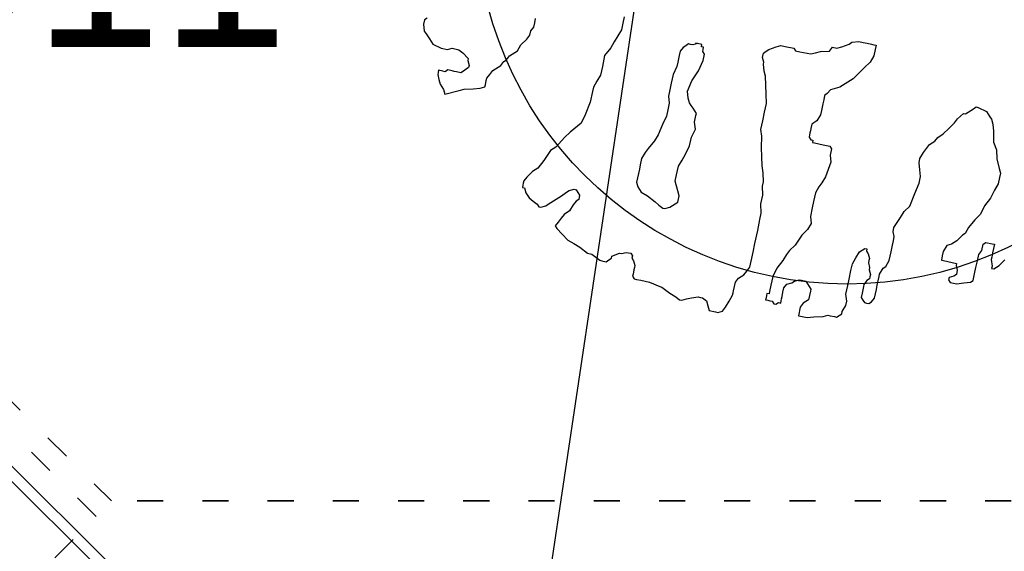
# Model space of a CAD drawing. Extents: x 4743276 to 9726129, y -4307434 to -1665362.
# Tile 27 of 121: x 4843630 to 4848159, y -2042506 to -2040059. Entities that reach past the tile are written whole.
import ezdxf

# ---------------------------------------------------------------- set-up
doc = ezdxf.new("R2010")
doc.units = 0
doc.header["$MEASUREMENT"] = 0
doc.linetypes.add('ACAD_ISO03W100', pattern=[30, 12, -18])
doc.layers.get('0').update_dxf_attribs({"linetype": 'CONTINUOUS'})
doc.layers.get('Defpoints').update_dxf_attribs({"color": 61, "linetype": 'CONTINUOUS'})
for name, color, linetype in [('-_48_-', 76, 'CONTINUOUS'), ('siete', 6, 'CONTINUOUS'), ('TENKÁ', 7, 'CONTINUOUS'), ('Výšky', 64, 'CONTINUOUS')]:
    doc.layers.add(name, color=color, linetype=linetype)
doc.styles.add('Style-Arial', font='arial.ttf')

# ---------------------------------------------------------------- blocks, each defined once
blk = doc.blocks.new('St4b')
at = {"linetype": 'Continuous'}
for p, q in [((-527.8, 852.5), (-539.4, 840.9)), ((-522, 858.3), (-527.8, 852.5)), ((-504.6, 864.2), (-522, 858.3)), ((-493, 864.2), (-504.6, 864.2)), ((-493, 864.2), (-493, 864.2)), ((-487.2, 858.3), (-493, 864.2)), ((-551, 829.4), (-556.8, 806.1)), ((-539.4, 840.9), (-551, 829.4)), ((-551, 829.4), (-551, 829.4)), ((-626.4, 800.3), (-638, 794.5)), ((-620.6, 800.3), (-626.4, 800.3)), ((-614.8, 800.3), (-620.6, 800.3)), ((-614.8, 788.8), (-614.8, 800.3)), ((-556.8, 806.1), (-556.8, 788.8)), ((-661.2, 777.2), (-672.8, 771.3)), ((-655.4, 783), (-661.2, 777.2)), ((-661.2, 777.2), (-661.2, 777.2)), ((-649.6, 788.8), (-655.4, 783)), ((-638, 794.5), (-649.6, 788.8)), ((-614.8, 783), (-614.8, 788.8)), ((-609, 777.2), (-614.8, 783)), ((-609, 765.5), (-609, 777.2)), ((-556.8, 788.8), (-551, 777.2)), ((-551, 777.2), (-551, 759.7)), ((-672.8, 771.3), (-655.4, 736.5)), ((-609, 759.7), (-609, 765.5)), ((-609, 753.9), (-609, 759.7)), ((-609, 742.4), (-609, 753.9)), ((-551, 759.7), (-556.8, 748.2)), ((-655.4, 736.5), (-649.6, 724.9)), ((-649.6, 724.9), (-643.8, 701.8)), ((-649.6, 724.9), (-649.6, 724.9)), ((-603.2, 736.5), (-609, 742.4)), ((-609, 742.4), (-609, 742.4)), ((-597.4, 730.7), (-603.2, 736.5)), ((-597.4, 730.7), (-597.4, 730.7)), ((-591.6, 724.9), (-597.4, 730.7)), ((-585.8, 724.9), (-591.6, 724.9)), ((-574.2, 730.7), (-585.8, 724.9)), ((-568.4, 730.7), (-574.2, 730.7)), ((-556.8, 748.2), (-568.4, 730.7)), ((-643.8, 701.8), (-638, 684.3)), ((-638, 684.3), (-632.2, 672.7)), ((-638, 684.3), (-638, 684.3)), ((-632.2, 672.7), (-626.4, 672.7)), ((-626.4, 672.7), (-614.8, 672.7)), ((-614.8, 672.7), (-609, 672.7)), ((-609, 672.7), (-597.4, 666.9)), ((-597.4, 666.9), (-585.8, 661.2)), ((-585.8, 661.2), (-574.2, 649.5)), ((-574.2, 649.5), (-568.4, 643.7)), ((-568.4, 643.7), (-556.8, 637.9)), ((-556.8, 637.9), (-551, 632.1)), ((-551, 632.1), (-539.4, 626.3)), ((-539.4, 626.3), (-522, 609)), ((-522, 609), (-504.6, 603.2)), ((-504.6, 603.2), (-487.2, 591.5)), ((-487.2, 591.5), (-475.6, 585.7)), ((-475.6, 585.7), (-464, 585.7)), ((-464, 585.7), (-452.4, 579.9)), ((-452.4, 579.9), (-440.8, 579.9)), ((-440.8, 579.9), (-429.2, 579.9)), ((-870, 516.2), (-881.6, 510.3)), ((-870, 522), (-870, 516.2)), ((-864.2, 522), (-870, 522)), ((-858.4, 522), (-864.2, 522)), ((-852.6, 522), (-858.4, 522)), ((-841, 516.2), (-852.6, 522)), ((-823.6, 504.5), (-841, 516.2)), ((-893.2, 498.7), (-899, 487.2)), ((-881.6, 510.3), (-893.2, 498.7)), ((-812, 492.9), (-823.6, 504.5)), ((-788.8, 481.4), (-812, 492.9)), ((-904.8, 475.5), (-910.6, 469.7)), ((-910.6, 469.7), (-910.6, 463.9)), ((-899, 487.2), (-904.8, 475.5)), ((-759.8, 469.7), (-788.8, 481.4)), ((-748.2, 458.1), (-759.8, 469.7)), ((-910.6, 463.9), (-904.8, 452.3)), ((-904.8, 452.3), (-899, 446.6)), ((-899, 446.6), (-870, 417.5)), ((-719.2, 440.8), (-748.2, 458.1)), ((-701.8, 429.2), (-719.2, 440.8)), ((-951.2, 417.5), (-957, 411.7)), ((-939.6, 411.7), (-951.2, 417.5)), ((-870, 417.5), (-858.4, 406)), ((-672.8, 406), (-701.8, 429.2)), ((-968.6, 394.4), (-980.2, 376.9)), ((-957, 411.7), (-968.6, 394.4)), ((-928, 406), (-939.6, 411.7)), ((-916.4, 400.2), (-928, 406)), ((-904.8, 388.5), (-916.4, 400.2)), ((-887.4, 382.7), (-904.8, 388.5)), ((-858.4, 406), (-852.6, 400.2)), ((-852.6, 400.2), (-846.8, 388.5)), ((-846.8, 388.5), (-846.8, 382.7)), ((-649.6, 400.2), (-672.8, 406)), ((-614.8, 394.4), (-649.6, 400.2)), ((-585.8, 394.4), (-614.8, 394.4)), ((-574.2, 394.4), (-585.8, 394.4)), ((-556.8, 388.5), (-574.2, 394.4)), ((-539.4, 382.7), (-556.8, 388.5)), ((-980.2, 376.9), (-986, 359.6)), ((-875.8, 376.9), (-887.4, 382.7)), ((-870, 371.1), (-875.8, 376.9)), ((-858.4, 371.1), (-870, 371.1)), ((-852.6, 376.9), (-858.4, 371.1)), ((-846.8, 382.7), (-852.6, 376.9)), ((-516.2, 382.7), (-539.4, 382.7)), ((-487.2, 382.7), (-516.2, 382.7)), ((-464, 371.1), (-487.2, 382.7)), ((-446.6, 365.3), (-464, 371.1)), ((-429.2, 359.6), (-446.6, 365.3)), ((-991.8, 342.2), (-1003.4, 319)), ((-986, 359.6), (-991.8, 342.2)), ((-411.8, 353.8), (-429.2, 359.6)), ((-394.4, 353.8), (-411.8, 353.8)), ((-377, 353.8), (-394.4, 353.8)), ((-1003.4, 319), (-1003.4, 307.4)), ((-1009.2, 295.7), (-1015, 284.1)), ((-1015, 284.1), (-1015, 278.3)), ((-1003.4, 307.4), (-1009.2, 295.7)), ((-1015, 278.3), (-1015, 266.8)), ((-1015, 266.8), (-1009.2, 261)), ((-1009.2, 261), (-1003.4, 255.2)), ((-1003.4, 255.2), (-997.6, 255.2)), ((-997.6, 255.2), (-986, 237.7)), ((-986, 237.7), (-986, 232)), ((-986, 232), (-980.2, 220.4)), ((-980.2, 208.7), (-986, 202.9)), ((-980.2, 220.4), (-980.2, 208.7)), ((-817.8, 214.5), (-823.6, 197.1)), ((-806.2, 226.2), (-817.8, 214.5)), ((-794.6, 232), (-806.2, 226.2)), ((-771.4, 232), (-794.6, 232)), ((-759.8, 232), (-771.4, 232)), ((-748.2, 232), (-759.8, 232)), ((-730.8, 232), (-748.2, 232)), ((-713.4, 226.2), (-730.8, 232)), ((-701.8, 220.4), (-713.4, 226.2)), ((-678.6, 208.7), (-701.8, 220.4)), ((-661.2, 202.9), (-678.6, 208.7)), ((-1038.2, 191.3), (-1044, 185.6)), ((-1044, 185.6), (-1044, 179.8)), ((-1032.4, 191.3), (-1038.2, 191.3)), ((-1020.8, 191.3), (-1032.4, 191.3)), ((-1015, 191.3), (-1020.8, 191.3)), ((-1009.2, 191.3), (-1015, 191.3)), ((-997.6, 197.1), (-1009.2, 191.3)), ((-991.8, 202.9), (-997.6, 197.1)), ((-986, 202.9), (-991.8, 202.9)), ((-823.6, 197.1), (-835.2, 174)), ((-632.2, 197.1), (-661.2, 202.9)), ((-609, 191.3), (-632.2, 197.1)), ((-591.6, 191.3), (-609, 191.3)), ((-574.2, 191.3), (-591.6, 191.3)), ((-556.8, 197.1), (-574.2, 191.3)), ((-539.4, 197.1), (-556.8, 197.1)), ((-522, 197.1), (-539.4, 197.1)), ((-498.8, 197.1), (-522, 197.1)), ((-475.6, 191.3), (-498.8, 197.1)), ((-464, 191.3), (-475.6, 191.3)), ((-446.6, 191.3), (-464, 191.3)), ((-435, 191.3), (-446.6, 191.3)), ((-423.4, 185.6), (-435, 191.3)), ((-417.6, 179.8), (-423.4, 185.6)), ((-1044, 179.8), (-1044, 168.2)), ((-1044, 168.2), (-1044, 156.5)), ((-1044, 156.5), (-1044, 145)), ((-841, 162.3), (-846.8, 150.7)), ((-835.2, 174), (-841, 162.3)), ((-411.8, 174), (-417.6, 179.8)), ((-411.8, 168.2), (-411.8, 174)), ((-411.8, 162.3), (-411.8, 168.2)), ((-406, 150.7), (-411.8, 162.3)), ((-406, 150.7), (-406, 156.5)), ((-1044, 145), (-1049.8, 115.9)), ((-846.8, 150.7), (-846.8, 145)), ((-846.8, 145), (-841, 133.4)), ((-841, 133.4), (-829.4, 121.7)), ((-794.6, 121.7), (-771.4, 133.4)), ((-771.4, 133.4), (-754, 133.4)), ((-754, 133.4), (-730.8, 133.4)), ((-730.8, 133.4), (-713.4, 127.5)), ((-574.2, 127.5), (-568.4, 133.4)), ((-568.4, 133.4), (-562.6, 139.2)), ((-562.6, 139.2), (-551, 145)), ((-551, 145), (-533.6, 150.7)), ((-533.6, 150.7), (-504.6, 145)), ((-504.6, 145), (-475.6, 133.4)), ((-475.6, 133.4), (-446.6, 127.5)), ((-429.2, 127.5), (-423.4, 133.4)), ((-423.4, 133.4), (-417.6, 133.4)), ((-417.6, 133.4), (-411.8, 133.4)), ((-411.8, 139.2), (-406, 139.2)), ((-411.8, 133.4), (-411.8, 139.2)), ((-406, 139.2), (-406, 150.7)), ((-406, 139.2), (-406, 150.7)), ((-1049.8, 110.1), (-1061.4, 87)), ((-1049.8, 115.9), (-1049.8, 110.1)), ((-829.4, 121.7), (-823.6, 115.9)), ((-823.6, 115.9), (-806.2, 115.9)), ((-806.2, 115.9), (-794.6, 121.7)), ((-713.4, 127.5), (-696, 121.7)), ((-696, 121.7), (-672.8, 115.9)), ((-672.8, 115.9), (-649.6, 115.9)), ((-649.6, 115.9), (-626.4, 110.1)), ((-626.4, 110.1), (-609, 115.9)), ((-609, 115.9), (-591.6, 115.9)), ((-591.6, 115.9), (-585.8, 115.9)), ((-585.8, 115.9), (-574.2, 127.5)), ((-446.6, 127.5), (-429.2, 127.5)), ((-1061.4, 87), (-1067.2, 69.5)), ((-1067.2, 69.5), (-1073, 58)), ((-1073, 58), (-1073, 52.2)), ((-1073, 52.2), (-1067.2, 40.5)), ((-1067.2, 40.5), (-1061.4, 28.9)), ((-1061.4, 28.9), (-1055.6, 11.6)), ((-1055.6, 0), (-1061.4, -11.7)), ((-1055.6, 11.6), (-1055.6, 5.8)), ((-1055.6, 5.8), (-1055.6, 0)), ((-1073, -17.5), (-1084.6, -23.3)), ((-1084.6, -23.3), (-1084.6, -40.7)), ((-1061.4, -11.7), (-1073, -17.5)), ((-417.6, -29), (-406, -23.3)), ((-406, -23.3), (-394.4, -23.3)), ((-394.4, -23.3), (-388.6, -29)), ((-1084.6, -40.7), (-1084.6, -46.5)), ((-1084.6, -46.5), (-1078.8, -58.1)), ((-498.8, -52.3), (-475.6, -46.5)), ((-475.6, -46.5), (-452.4, -40.7)), ((-452.4, -40.7), (-440.8, -34.8)), ((-440.8, -34.8), (-423.4, -29)), ((-423.4, -29), (-417.6, -29)), ((-388.6, -29), (-382.8, -34.8)), ((-382.8, -34.8), (-371.2, -52.3)), ((-1078.8, -58.1), (-1067.2, -63.9)), ((-1067.2, -63.9), (-1049.8, -69.6)), ((-1049.8, -69.6), (-1032.4, -75.4)), ((-1032.4, -75.4), (-1026.6, -75.4)), ((-1026.6, -75.4), (-1020.8, -75.4)), ((-1020.8, -75.4), (-1009.2, -75.4)), ((-1009.2, -75.4), (-997.6, -75.4)), ((-997.6, -75.4), (-986, -81.2)), ((-684.4, -81.2), (-661.2, -75.4)), ((-661.2, -75.4), (-638, -69.6)), ((-638, -69.6), (-609, -63.9)), ((-609, -63.9), (-591.6, -58.1)), ((-591.6, -58.1), (-568.4, -58.1)), ((-568.4, -58.1), (-545.2, -58.1)), ((-545.2, -58.1), (-522, -58.1)), ((-522, -58.1), (-498.8, -52.3)), ((-371.2, -52.3), (-365.4, -63.9)), ((-365.4, -63.9), (-365.4, -75.4)), ((-365.4, -75.4), (-365.4, -98.7)), ((-986, -81.2), (-974.4, -92.9)), ((-974.4, -92.9), (-962.8, -98.7)), ((-962.8, -98.7), (-951.2, -104.5)), ((-806.2, -104.5), (-783, -98.7)), ((-783, -98.7), (-759.8, -98.7)), ((-759.8, -98.7), (-736.6, -92.9)), ((-736.6, -92.9), (-725, -92.9)), ((-725, -92.9), (-701.8, -87)), ((-701.8, -87), (-684.4, -81.2)), ((-365.4, -98.7), (-371.2, -104.5)), ((-951.2, -104.5), (-910.6, -104.5)), ((-910.6, -104.5), (-887.4, -104.5)), ((-887.4, -104.5), (-875.8, -104.5)), ((-875.8, -104.5), (-852.6, -104.5)), ((-852.6, -104.5), (-823.6, -104.5)), ((-823.6, -104.5), (-806.2, -104.5)), ((-371.2, -104.5), (-371.2, -116)), ((-371.2, -116), (-371.2, -145.1)), ((-371.2, -145.1), (-365.4, -156.6)), ((-1026.6, -179.9), (-1032.4, -185.7)), ((-1026.6, -162.4), (-1026.6, -168.2)), ((-1020.8, -162.4), (-1026.6, -162.4)), ((-1026.6, -168.2), (-1026.6, -174)), ((-1026.6, -174), (-1026.6, -179.9)), ((-1015, -162.4), (-1020.8, -162.4)), ((-1009.2, -162.4), (-1015, -162.4)), ((-1009.2, -168.2), (-1009.2, -162.4)), ((-1003.4, -168.2), (-1009.2, -168.2)), ((-986, -168.2), (-1003.4, -168.2)), ((-962.8, -168.2), (-986, -168.2)), ((-939.6, -174), (-962.8, -168.2)), ((-916.4, -185.7), (-939.6, -174)), ((-365.4, -156.6), (-359.6, -168.2)), ((-359.6, -168.2), (-353.8, -191.5)), ((-1032.4, -185.7), (-1032.4, -191.5)), ((-1032.4, -191.5), (-1026.6, -197.2)), ((-1026.6, -197.2), (-1026.6, -203)), ((-1026.6, -203), (-1020.8, -203)), ((-1020.8, -203), (-1015, -203)), ((-1015, -203), (-1009.2, -203)), ((-1009.2, -203), (-997.6, -203)), ((-997.6, -203), (-986, -203)), ((-986, -203), (-974.4, -208.8)), ((-899, -191.5), (-916.4, -185.7)), ((-887.4, -197.2), (-899, -191.5)), ((-870, -208.8), (-887.4, -197.2)), ((-597.4, -197.2), (-597.4, -203)), ((-591.6, -197.2), (-597.4, -197.2)), ((-597.4, -203), (-597.4, -214.7)), ((-585.8, -185.7), (-591.6, -191.5)), ((-591.6, -191.5), (-591.6, -197.2)), ((-574.2, -185.7), (-585.8, -185.7)), ((-568.4, -185.7), (-574.2, -185.7)), ((-562.6, -185.7), (-568.4, -185.7)), ((-551, -185.7), (-562.6, -185.7)), ((-539.4, -197.2), (-551, -185.7)), ((-522, -203), (-539.4, -197.2)), ((-510.4, -203), (-522, -203)), ((-493, -203), (-510.4, -203)), ((-481.4, -203), (-493, -203)), ((-469.8, -203), (-481.4, -203)), ((-464, -208.8), (-469.8, -203)), ((-353.8, -191.5), (-342.2, -197.2)), ((-342.2, -197.2), (-342.2, -208.8)), ((-974.4, -208.8), (-968.6, -220.5)), ((-968.6, -220.5), (-962.8, -226.3)), ((-962.8, -226.3), (-957, -237.9)), ((-841, -220.5), (-870, -208.8)), ((-823.6, -232.1), (-841, -220.5)), ((-806.2, -237.9), (-823.6, -232.1)), ((-788.8, -232.1), (-806.2, -237.9)), ((-765.6, -232.1), (-788.8, -232.1)), ((-748.2, -232.1), (-765.6, -232.1)), ((-725, -232.1), (-748.2, -232.1)), ((-707.6, -237.9), (-725, -232.1)), ((-597.4, -214.7), (-597.4, -226.3)), ((-597.4, -226.3), (-597.4, -243.6)), ((-452.4, -214.7), (-464, -208.8)), ((-446.6, -226.3), (-452.4, -214.7)), ((-440.8, -237.9), (-446.6, -226.3)), ((-342.2, -208.8), (-336.4, -220.5)), ((-336.4, -220.5), (-324.8, -237.9)), ((-1049.8, -255.2), (-1049.8, -261)), ((-1026.6, -255.2), (-1049.8, -255.2)), ((-1015, -261), (-1026.6, -255.2)), ((-957, -255.2), (-962.8, -261)), ((-957, -237.9), (-957, -243.6)), ((-957, -243.6), (-957, -255.2)), ((-696, -243.6), (-707.6, -237.9)), ((-678.6, -249.4), (-696, -243.6)), ((-638, -255.2), (-678.6, -249.4)), ((-620.6, -249.4), (-638, -255.2)), ((-603.2, -249.4), (-620.6, -249.4)), ((-597.4, -243.6), (-603.2, -249.4)), ((-429.2, -249.4), (-440.8, -237.9)), ((-417.6, -261), (-429.2, -249.4)), ((-324.8, -237.9), (-319, -243.6)), ((-319, -243.6), (-313.2, -261)), ((-1049.8, -261), (-1049.8, -278.5)), ((-1049.8, -278.5), (-1044, -295.8)), ((-1009.2, -266.9), (-1015, -261)), ((-1003.4, -272.7), (-1009.2, -266.9)), ((-991.8, -272.7), (-1003.4, -272.7)), ((-980.2, -272.7), (-991.8, -272.7)), ((-974.4, -272.7), (-980.2, -272.7)), ((-962.8, -261), (-974.4, -272.7)), ((-411.8, -266.9), (-417.6, -261)), ((-394.4, -278.5), (-411.8, -266.9)), ((-377, -290), (-394.4, -278.5)), ((-313.2, -261), (-313.2, -272.7)), ((-313.2, -272.7), (-313.2, -284.2)), ((-1044, -295.8), (-1038.2, -319.1)), ((-359.6, -301.7), (-377, -290)), ((-342.2, -307.5), (-359.6, -301.7)), ((-324.8, -307.5), (-342.2, -307.5)), ((-313.2, -307.5), (-324.8, -307.5)), ((-313.2, -284.2), (-313.2, -295.8)), ((-313.2, -295.8), (-313.2, -301.7)), ((-313.2, -301.7), (-313.2, -307.5)), ((-1038.2, -319.1), (-1032.4, -330.6)), ((-1032.4, -330.6), (-1032.4, -336.4)), ((-1032.4, -336.4), (-1032.4, -348)), ((-1032.4, -348), (-1032.4, -353.9)), ((-1032.4, -353.9), (-1026.6, -359.7)), ((-1026.6, -359.7), (-1020.8, -365.5)), ((-1020.8, -365.5), (-1015, -365.5)), ((-1015, -365.5), (-997.6, -371.2)), ((-997.6, -371.2), (-986, -371.2)), ((-986, -371.2), (-968.6, -365.5)), ((-968.6, -365.5), (-945.4, -365.5)), ((-945.4, -365.5), (-928, -365.5)), ((-928, -365.5), (-904.8, -365.5)), ((-904.8, -365.5), (-887.4, -365.5)), ((-887.4, -365.5), (-870, -371.2)), ((-870, -371.2), (-852.6, -377)), ((-852.6, -377), (-846.8, -382.8)), ((-846.8, -382.8), (-841, -388.7)), ((-974.4, -411.8), (-980.2, -417.6)), ((-968.6, -406.1), (-974.4, -411.8)), ((-957, -406.1), (-968.6, -406.1)), ((-939.6, -406.1), (-957, -406.1)), ((-933.8, -406.1), (-939.6, -406.1)), ((-922.2, -411.8), (-933.8, -406.1)), ((-916.4, -417.6), (-922.2, -411.8)), ((-893.2, -411.8), (-904.8, -417.6)), ((-887.4, -411.8), (-893.2, -411.8)), ((-875.8, -406.1), (-887.4, -411.8)), ((-870, -406.1), (-875.8, -406.1)), ((-864.2, -406.1), (-870, -406.1)), ((-852.6, -400.3), (-864.2, -406.1)), ((-846.8, -394.5), (-852.6, -400.3)), ((-841, -394.5), (-846.8, -394.5)), ((-841, -388.7), (-841, -394.5)), ((-980.2, -417.6), (-980.2, -423.4)), ((-980.2, -423.4), (-980.2, -429.2)), ((-980.2, -429.2), (-974.4, -435)), ((-974.4, -435), (-962.8, -440.9)), ((-910.6, -417.6), (-916.4, -417.6)), ((-904.8, -417.6), (-910.6, -417.6)), ((-962.8, -440.9), (-951.2, -440.9)), ((-951.2, -440.9), (-939.6, -440.9)), ((-939.6, -440.9), (-933.8, -440.9)), ((-933.8, -440.9), (-928, -440.9)), ((-928, -440.9), (-904.8, -440.9)), ((-904.8, -440.9), (-899, -440.9)), ((-899, -440.9), (-881.6, -446.7)), ((-881.6, -446.7), (-875.8, -452.5)), ((-875.8, -452.5), (-858.4, -458.2)), ((-858.4, -458.2), (-835.2, -458.2)), ((-835.2, -458.2), (-817.8, -458.2)), ((-817.8, -458.2), (-806.2, -458.2)), ((-806.2, -458.2), (-794.6, -458.2)), ((-794.6, -458.2), (-783, -452.5)), ((-783, -452.5), (-771.4, -452.5)), ((-771.4, -452.5), (-742.4, -464)), ((-742.4, -464), (-725, -469.8)), ((-725, -469.8), (-707.6, -481.5)), ((-707.6, -481.5), (-672.8, -487.3)), ((-672.8, -487.3), (-643.8, -493.1)), ((-626.4, -493.1), (-609, -487.3)), ((-609, -487.3), (-591.6, -481.5)), ((-591.6, -481.5), (-580, -481.5)), ((-580, -481.5), (-562.6, -487.3)), ((-562.6, -487.3), (-551, -493.1)), ((-643.8, -493.1), (-626.4, -493.1)), ((-551, -493.1), (-539.4, -498.8)), ((-539.4, -498.8), (-527.8, -510.4)), ((-527.8, -510.4), (-516.2, -516.2)), ((-516.2, -516.2), (-504.6, -527.9)), ((-504.6, -527.9), (-487.2, -539.5)), ((-487.2, -539.5), (-469.8, -551)), ((-469.8, -551), (-458.2, -556.8)), ((-458.2, -556.8), (-440.8, -568.5)), ((-817.8, -591.6), (-829.4, -591.6)), ((-829.4, -591.6), (-829.4, -597.4)), ((-806.2, -591.6), (-817.8, -591.6)), ((-788.8, -597.4), (-806.2, -591.6)), ((-440.8, -568.5), (-440.8, -574.3)), ((-440.8, -574.3), (-429.2, -585.8)), ((-429.2, -585.8), (-423.4, -591.6)), ((-423.4, -591.6), (-417.6, -597.4)), ((-829.4, -597.4), (-829.4, -609)), ((-829.4, -609), (-829.4, -620.7)), ((-783, -609), (-788.8, -597.4)), ((-771.4, -620.7), (-783, -609)), ((-417.6, -603.2), (-423.4, -626.4)), ((-417.6, -597.4), (-417.6, -603.2)), ((-875.8, -620.7), (-881.6, -626.4)), ((-881.6, -626.4), (-881.6, -643.8)), ((-881.6, -643.8), (-875.8, -661.3)), ((-870, -620.7), (-875.8, -620.7)), ((-864.2, -632.2), (-870, -620.7)), ((-858.4, -638), (-864.2, -632.2)), ((-846.8, -638), (-858.4, -638)), ((-835.2, -632.2), (-846.8, -638)), ((-829.4, -632.2), (-835.2, -632.2)), ((-829.4, -620.7), (-829.4, -632.2)), ((-754, -632.2), (-771.4, -620.7)), ((-748.2, -638), (-754, -632.2)), ((-730.8, -643.8), (-748.2, -638)), ((-707.6, -655.5), (-730.8, -643.8)), ((-440.8, -643.8), (-452.4, -649.7)), ((-435, -638), (-440.8, -643.8)), ((-423.4, -626.4), (-435, -638)), ((-875.8, -661.3), (-870, -678.6)), ((-690.2, -667.1), (-707.6, -655.5)), ((-667, -672.8), (-690.2, -667.1)), ((-498.8, -661.3), (-516.2, -672.8)), ((-469.8, -655.5), (-498.8, -661.3)), ((-452.4, -649.7), (-469.8, -655.5)), ((-870, -678.6), (-864.2, -684.4)), ((-864.2, -684.4), (-846.8, -684.4)), ((-846.8, -684.4), (-829.4, -684.4)), ((-829.4, -684.4), (-812, -684.4)), ((-812, -684.4), (-794.6, -684.4)), ((-794.6, -684.4), (-783, -690.2)), ((-783, -690.2), (-765.6, -690.2)), ((-765.6, -690.2), (-759.8, -696)), ((-759.8, -696), (-759.8, -713.4)), ((-643.8, -684.4), (-667, -672.8)), ((-620.6, -690.2), (-643.8, -684.4)), ((-603.2, -696), (-620.6, -690.2)), ((-585.8, -696), (-603.2, -696)), ((-574.2, -696), (-585.8, -696)), ((-562.6, -690.2), (-574.2, -696)), ((-539.4, -678.6), (-562.6, -690.2)), ((-516.2, -672.8), (-539.4, -678.6)), ((-800.4, -719.2), (-817.8, -725)), ((-794.6, -719.2), (-800.4, -719.2)), ((-788.8, -719.2), (-794.6, -719.2)), ((-783, -719.2), (-788.8, -719.2)), ((-771.4, -719.2), (-783, -719.2)), ((-759.8, -719.2), (-771.4, -719.2)), ((-759.8, -713.4), (-759.8, -719.2)), ((-823.6, -725), (-823.6, -730.8)), ((-817.8, -725), (-823.6, -725)), ((-823.6, -730.8), (-812, -742.5)), ((-812, -742.5), (-794.6, -754.1))]:
    blk.add_line(p, q, dxfattribs=at)

msp = doc.modelspace()

# ---------------------------------------------------------------- linework, layer by layer
at = {"layer": 'Defpoints', "color": 2}
msp.add_circle((4847435.327, -2039570.511), 1705.16, dxfattribs=at)
at = {"layer": 'siete', "linetype": 'ACAD_ISO03W100', "lineweight": 35, "ltscale": 10}
for p, q in [((4842482.736, -2040714.466), (4844052.198, -2042274.048)), ((4843981.711, -2042344.982), (4842393.104, -2040766.376)), ((4859590.4, -2042274.048), (4844052.198, -2042274.048)), ((4840831.372, -2045515.279), (4843981.711, -2042344.982))]:
    msp.add_line(p, q, dxfattribs=at)
at = {"layer": 'TENKÁ'}
for p, q in [((4837373.799, -2036004.11), (4848850.989, -2047409.048)), ((4837423.799, -2035983.307), (4848871.607, -2047359.048))]:
    msp.add_line(p, q, dxfattribs=at)
at = {"layer": 'Výšky', "color": 30, "linetype": 'Continuous', "flags": 128}
msp.add_lwpolyline([(4846844.206, -2037396.703), (4845591.525, -2045810.545), (4845677.437, -2050101.255), (4846844.808, -2055743.684), (4848350.654, -2059162.176), (4849750.585, -2061446.549), (4850957.528, -2063823.902), (4852671.41, -2069791.5), (4852743.276, -2073129.363), (4851266.416, -2076760.261), (4843918.25, -2083364.253), (4841856.684, -2085106.257), (4840784.291, -2086619.247), (4841201.536, -2088035.733), (4841290.005, -2088190.698), (4842225.867, -2091408.076), (4841235.38, -2092762.153), (4838918.449, -2094023.017), (4837955.26, -2094826.385), (4837683.167, -2095186.861), (4837082.737, -2096255.864), (4836503.007, -2097138.597), (4834506.912, -2099595.419), (4833485.721, -2100308.243)], dxfattribs=at)

# ---------------------------------------------------------------- block references
at = {"layer": '-_48_-', "xscale": 1.755, "yscale": 1.755, "zscale": 1.755, "rotation": 78.06180323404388}
msp.add_blockref('St4b', (4847154.266, -2039526.757), dxfattribs=at)

# ---------------------------------------------------------------- texts
at = {"layer": 'siete', "lineweight": 35, "ltscale": 0.25, "style": 'Style-Arial'}
msp.add_text('VO11', height=750, dxfattribs=at).set_placement((4842183.905, -2040185.35))

doc.saveas('drawing.dxf')
